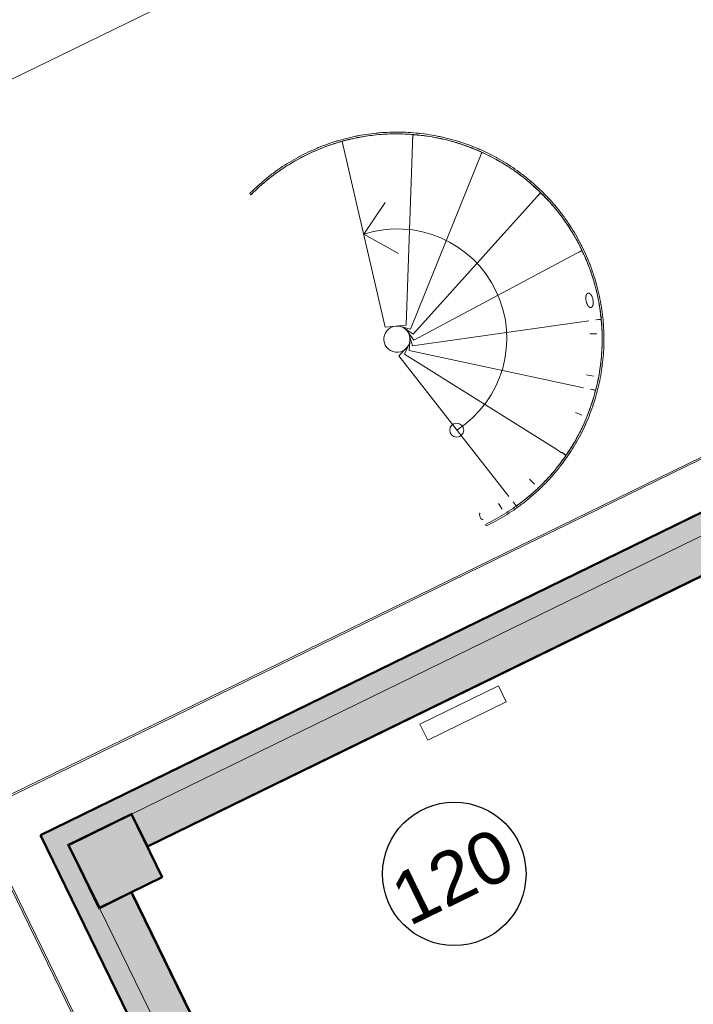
# Model space of a CAD drawing. Header units: millimetres. Extents: x -1662057 to -197461, y -941126 to 63888.
# Tile 102 of 209: x -1623283 to -1619432, y -339520 to -333891. Entities that reach past the tile are written whole.
import ezdxf

# ---------------------------------------------------------------- set-up
doc = ezdxf.new("R2010")
doc.units = ezdxf.units.MM
for name, color, linetype, lineweight in [('A-ANNO-SYMB', 150, 'CONTINUOUS', 9), ('A-AREA-IDEN', 252, 'CONTINUOUS', 25), ('A-DETL-THIN', 151, 'CONTINUOUS', 5), ('A-FLOR', 192, 'CONTINUOUS', 5), ('A-MASS', 70, 'CONTINUOUS', 5), ('A-Wall', 252, 'CONTINUOUS', 0), ('A-WALL-PATT', 111, 'CONTINUOUS', 50), ('M-EQPM', 50, 'CONTINUOUS', 5), ('S-Cols', 52, 'CONTINUOUS', 0)]:
    doc.layers.add(name, color=color, linetype=linetype, lineweight=lineweight)
doc.styles.add('Arial_3', font='arial.ttf', dxfattribs={"height": 300})

# ---------------------------------------------------------------- blocks, each defined once
blk = doc.blocks.new('788507_788512_ventil compact cv22 h_ 500mm - wysokość 500mm-2149061-Pirmā stāva plāns uz atzīmes 0_000 M1-150')
at = {"layer": 'M-EQPM', "color": 252}
for p, q in [((0, 0), (500, 0)), ((0, 0), (0, -102)), ((500, 0), (500, -102)), ((500, -102), (0, -102))]:
    blk.add_line(p, q, dxfattribs=at)
blk = doc.blocks.new('PBL_telpnu_numeracija_0001 - PBL telpas NUMERĀCIJA-1342367-Pirmā stāva plāns uz atzīmes 0_000 M1-150')
at = {"layer": 'A-AREA-IDEN'}
blk.add_circle((0.034, 0.024), 2.733, dxfattribs=at)

msp = doc.modelspace()

# ---------------------------------------------------------------- hatches: boundary and pattern name
at = {"layer": 'A-Wall', "true_color": 0x636466}
msp.add_hatch(color=251, dxfattribs=at).paths.add_polyline_path([(-1619251.14053, -337005.5589), (-1619253.33438, -337001.06591), (-1622551.00541, -338611.26007), (-1622548.81156, -338615.75307), (-1619928.90128, -337336.49743)], flags=0)
h = msp.add_hatch(color=251, dxfattribs=at)
h.paths.add_polyline_path([(-1620054.22769, -344180.47016), (-1620645.4704, -342969.60753), (-1620649.96339, -342971.80138), (-1620058.72069, -344182.66401)], flags=0)
h.paths.add_polyline_path([(-1620678.37816, -342902.21257), (-1621553.86366, -341109.22186), (-1621558.35666, -341111.41571), (-1620682.87115, -342904.40643)], flags=0)
h.paths.add_polyline_path([(-1621586.77142, -341041.82691), (-1622640.77741, -338883.22696), (-1622645.27041, -338885.42081), (-1621591.26441, -341044.02076)], flags=0)
at = {"layer": 'A-WALL-PATT', "true_color": 0x636466}
h = msp.add_hatch(color=251, dxfattribs=at)
h.paths.add_polyline_path([(-1590927.4101, -322947.45186), (-1590980.06251, -322839.61994), (-1593738.6007, -324186.56511), (-1593685.94828, -324294.39703), (-1591527.15416, -323240.29622)], flags=0)
h.paths.add_polyline_path([(-1595528.09764, -325193.88583), (-1595580.75005, -325086.0539), (-1601758.53985, -328102.55887), (-1601705.88744, -328210.3908), (-1601485.73059, -328102.89212), (-1601487.92444, -328098.39913), (-1601119.49871, -327918.50339), (-1601117.30486, -327922.99638), (-1596094.13446, -325470.27154), (-1596096.32831, -325465.77855), (-1595727.90257, -325285.88281), (-1595725.70872, -325290.3758), (-1595528.21194, -325193.93845)], flags=0)
h.paths.add_polyline_path([(-1608040.87767, -331303.65395), (-1608093.53008, -331195.82203), (-1623055.34458, -338501.41016), (-1623004.88602, -338604.74909), (-1622640.95328, -338427.0472), (-1622638.75943, -338431.5402), (-1617660.519, -336000.75386), (-1617662.71285, -335996.26087), (-1617294.28711, -335816.36513), (-1617292.09326, -335820.85812), (-1612268.92286, -333368.13328), (-1612271.11671, -333363.64029), (-1611902.69098, -333183.74455), (-1611900.49713, -333188.23754), (-1609060.58323, -331801.55806)], flags=0)
for points in [[(-1619253.33438, -337001.06591), (-1619341.0884, -336821.34604), (-1622638.75943, -338431.5402), (-1622551.00541, -338611.26007), (-1619931.09823, -337332.00595)], [(-1620058.72069, -344182.66401), (-1622645.27041, -338885.42081), (-1622824.99028, -338973.17483), (-1620238.44056, -344270.41803)]]:
    msp.add_hatch(color=251, dxfattribs=at).paths.add_polyline_path(points, flags=0)
at = {"layer": 'A-WALL-PATT', "lineweight": 18, "true_color": 0x636466}
h = msp.add_hatch(color=251, dxfattribs=at)
h.paths.add_polyline_path([(-1616289.50969, -352357.81223), (-1619317.02336, -346157.47668), (-1619424.85528, -346210.12909), (-1616397.34161, -352410.46464)], flags=0)
h.paths.add_polyline_path([(-1619975.1785, -344809.57764), (-1622824.99028, -338973.17483), (-1622829.48328, -338975.36868), (-1623009.37902, -338606.94294), (-1623004.88602, -338604.74909), (-1623055.34458, -338501.41016), (-1623163.1765, -338554.06258), (-1620083.01043, -344862.23005), (-1619976.10967, -344810.03231)], flags=0)
at = {"layer": 'S-Cols', "true_color": 0x636466}
msp.add_hatch(color=251, dxfattribs=at).paths.add_polyline_path([(-1622467.74439, -338793.17379), (-1622643.25243, -338433.73405), (-1623002.69217, -338609.24209), (-1622827.18413, -338968.68183)], flags=0)

# ---------------------------------------------------------------- linework, layer by layer
at = {"layer": 'A-ANNO-SYMB', "color": 251, "true_color": 0x636466}
msp.add_line((-1618229.56724, -331741.70354), (-1625497.70233, -335290.60474), dxfattribs=at)
at = {"layer": 'A-DETL-THIN', "color": 251, "true_color": 0x636466}
for q in [(-1621193.09215, -334935.24665), (-1621116.39342, -335228.07111)]:
    msp.add_line((-1621315.90755, -335117.7744), q, dxfattribs=at)
msp.add_circle((-1620784.29461, -336237.88967), 40, dxfattribs=at)
msp.add_arc((-1621122.47749, -335712.18228), 625.08873, 302.75281583, 108.02573653, dxfattribs=at)
at = {"layer": 'A-FLOR', "color": 251, "true_color": 0x636466}
for p, q in [((-1622550.99758, -338611.2761), (-1622555.49055, -338613.47)), ((-1622548.81156, -338615.75307), (-1622553.30456, -338617.94692)), ((-1622465.55054, -338797.66679), (-1622640.77741, -338883.22696)), ((-1622467.74439, -338793.17379), (-1622465.55054, -338797.66679)), ((-1622647.49327, -338880.94321), (-1622645.29985, -338885.43518))]:
    msp.add_line(p, q, dxfattribs=at)
at = {"layer": 'A-MASS', "color": 251, "lineweight": 18, "true_color": 0x636466}
for p, q in [((-1606459.68674, -330079.79562), (-1623524.97968, -338412.47489)), ((-1606455.29904, -330088.78161), (-1623520.59198, -338421.46089)), ((-1621967.5757, -334884.99308), (-1621960.465, -334892.02337)), ((-1620620.28921, -336776.16831), (-1620615.98022, -336785.19231)), ((-1620349.63434, -344965.7099), (-1623535.09593, -338441.89702)), ((-1620340.64834, -344961.3222), (-1623526.10993, -338437.50932))]:
    msp.add_line(p, q, dxfattribs=at)
at = {"layer": 'A-MASS', "color": 251, "true_color": 0x636466}
for p, q in [((-1621073.48368, -335636.70389), (-1621035.4452, -334548.26279)), ((-1621033.54824, -334548.41141), (-1621036.21498, -334570.28931)), ((-1621438.88906, -334587.29019), (-1621192.92612, -335648.25823)), ((-1621049.13597, -335659.51322), (-1620641.09013, -334649.73624)), ((-1620639.43754, -334650.48855), (-1620648.97624, -334669.25171)), ((-1621034.06796, -335689.26526), (-1620305.29463, -334879.9196)), ((-1620303.94435, -334881.24509), (-1620319.96148, -334896.20799)), ((-1621030.07841, -335722.3869), (-1620068.4307, -335211.12901)), ((-1620067.62965, -335212.80718), (-1620087.45675, -335221.24417)), ((-1621192.92612, -335648.25823), (-1621073.48368, -335636.70389)), ((-1621037.65913, -335754.87085), (-1620028.02557, -335613.0241)), ((-1619988.0874, -335607.41306), (-1619959.14559, -335603.34693)), ((-1619958.96909, -335605.16958), (-1619980.16323, -335606.29977)), ((-1621120.03909, -335641.20746), (-1621049.13597, -335659.51322)), ((-1621094.42983, -335647.81925), (-1621034.06796, -335689.26526)), ((-1621072.62625, -335662.79015), (-1621030.07841, -335722.3869)), ((-1621057.25754, -335684.3171), (-1621037.65913, -335754.87085)), ((-1620022.72337, -335687.54082), (-1619982.7836, -335686.45965)), ((-1621052.24231, -335736.16932), (-1621082.58275, -335802.81687)), ((-1621050.17885, -335709.8002), (-1621055.8912, -335782.79868)), ((-1621063.20076, -335760.24128), (-1621114.49716, -335812.48744)), ((-1621082.58275, -335802.81687), (-1620217.46187, -336343.48174)), ((-1621055.8912, -335782.79868), (-1620058.77927, -335994.76572)), ((-1621114.49716, -335812.48744), (-1620486.43202, -336616.41321)), ((-1620041.60009, -335920.84205), (-1620002.31035, -335928.10224)), ((-1620019.43453, -336003.12967), (-1619990.59049, -336009.26136)), ((-1619991.06893, -336011.11423), (-1620012.2697, -336004.65277)), ((-1620105.15319, -336135.96029), (-1620068.23421, -336151.23724)), ((-1620217.7323, -336344.08783), (-1620184.80922, -336366.72528)), ((-1620184.50239, -336364.08005), (-1620159.00595, -336380.01428)), ((-1620160.0284, -336381.50378), (-1620176.76682, -336368.91447)), ((-1620367.14358, -336518.06909), (-1620339.61292, -336547.02466)), ((-1620462.29544, -336647.30812), (-1620443.99704, -336670.73015)), ((-1620546.08956, -336656.01771), (-1620525.19148, -336690.0716))]:
    msp.add_line(p, q, dxfattribs=at)
for centre, start, end in [((-1621133.2049, -335642.48106), 100.91625699, 106.15607005), ((-1621133.2049, -335642.48106), 95.91658079, 100.77732019), ((-1621133.2049, -335642.48106), 84.8946326, 94.93669881), ((-1621107.23098, -335644.51425), 81.20767585, 86.15422185), ((-1621107.23098, -335644.51425), 75.96301405, 80.23356117), ((-1621107.23098, -335644.51425), 70.37368924, 74.87885935), ((-1621107.23098, -335644.51425), 64.89278439, 70.13845593), ((-1621083.53066, -335655.3029), 56.38849226, 66.15623248), ((-1621083.53066, -335655.3029), 50.72202742, 55.0203629), ((-1621083.53066, -335655.3029), 44.89479502, 49.7426583), ((-1621064.94116, -335673.55465), 40.99752362, 46.15485639), ((-1621064.94116, -335673.55465), 35.98541166, 40.74272603), ((-1621064.94116, -335673.55465), 24.89341893, 35.04188241), ((-1621053.71787, -335697.0598), 21.24724846, 26.15493822), ((-1621053.71787, -335697.0598), 15.99330793, 20.3002784), ((-1621053.71787, -335697.0598), 10.560295, 14.54662157), ((-1621053.71787, -335697.0598), 4.89350076, 10.10346479), ((-1621051.21033, -335722.98154), 356.05060457, 6.15627003), ((-1621051.21033, -335722.98154), 350.69185679, 355.29778818), ((-1621051.21033, -335722.98154), 344.89483258, 349.85561598), ((-1621057.72327, -335748.20912), 341.07983198, 346.1539258), ((-1621057.72327, -335748.20912), 336.25240241, 340.72420885), ((-1621057.72327, -335748.20912), 330.24170061, 334.96459367), ((-1621057.72327, -335748.20912), 324.89248834, 330.16380454), ((-1621072.46168, -335769.67367), 321.10532926, 326.15625931), ((-1621072.46168, -335769.67367), 316.0889254, 320.56519264), ((-1621072.46168, -335769.67367), 310.48244055, 314.59053824), ((-1621072.46168, -335769.67367), 304.89482185, 310.15135439)]:
    msp.add_arc(centre, 1098.57661, start, end, dxfattribs=at)
at = {"layer": 'A-MASS', "color": 251, "lineweight": 18, "true_color": 0x636466}
for start, end in [(83.88787137, 263.88787137), (263.88787137, 83.88787137)]:
    msp.add_arc((-1621125.9819, -335717.13244), 75, start, end, dxfattribs=at)
at = {"layer": 'A-MASS', "color": 251, "true_color": 0x636466}
msp.add_ellipse((-1620641.83657, -336731.04945), major_axis=(-8.61895, 18.04754), ratio=0.4557303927, start_param=0, end_param=3.1415649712, dxfattribs=at)
at = {"layer": 'A-MASS', "color": 251, "lineweight": 18, "true_color": 0x636466}
for points in [[(-1620615.98022, -336785.19231), (-1620597.72464, -336776.47502), (-1620561.6766, -336758.08142), (-1620509.10855, -336727.71699), (-1620458.17269, -336694.69011), (-1620408.98761, -336659.10837), (-1620361.67038, -336621.07832), (-1620316.33628, -336580.70479), (-1620273.10049, -336538.09159), (-1620232.07954, -336493.34208), (-1620193.39179, -336446.56037), (-1620157.15861, -336397.85254), (-1620123.502, -336347.32923), (-1620092.55344, -336295.10353), (-1620064.36901, -336241.33617), (-1620038.99001, -336186.18953), (-1620016.45795, -336129.81997), (-1619996.81261, -336072.38073), (-1619980.09413, -336014.02238), (-1619966.34347, -335954.89426), (-1619955.60283, -335895.14588), (-1619947.91579, -335834.92821), (-1619943.32793, -335774.39536), (-1619941.88217, -335713.70555), (-1619943.63241, -335653.02399), (-1619948.55209, -335592.5171), (-1619956.58542, -335532.34478), (-1619967.68354, -335472.66181), (-1619981.79663, -335413.61919), (-1619998.8768, -335355.36563), (-1620018.87744, -335298.04907), (-1620041.75277, -335241.81791), (-1620067.45741, -335186.8223), (-1620095.94619, -335133.21589), (-1620127.16946, -335081.15418), (-1620161.08403, -335030.80437), (-1620197.58945, -334982.30032), (-1620236.54991, -334935.74578), (-1620277.84092, -334891.24543), (-1620321.33853, -334848.89956), (-1620366.92188, -334808.80757), (-1620414.47174, -334771.06869), (-1620463.86945, -334735.78293), (-1620514.99589, -334703.05187), (-1620567.73043, -334672.98002), (-1620621.94797, -334645.67151), (-1620677.5224, -334621.24232), (-1620734.30278, -334599.76471), (-1620792.11725, -334581.2516), (-1620850.80404, -334565.72431), (-1620910.20407, -334553.20013), (-1620970.16161, -334543.69724), (-1621030.52255, -334537.23448), (-1621091.13307, -334533.83164), (-1621151.8383, -334533.50961), (-1621212.48078, -334536.29083), (-1621272.89946, -334542.19592), (-1621332.92696, -334551.25213), (-1621392.395, -334563.45326), (-1621451.15099, -334578.71736), (-1621509.04667, -334596.97478), (-1621565.9384, -334618.15386), (-1621621.68511, -334642.18546), (-1621676.14689, -334669.00192), (-1621729.18377, -334698.53665), (-1621780.65444, -334730.72351), (-1621830.41493, -334765.4963), (-1621878.3184, -334802.78608), (-1621924.21255, -334842.52438), (-1621953.36955, -334870.59028), (-1621967.5757, -334884.99308)], [(-1621960.465, -334892.02337), (-1621946.16884, -334877.52901), (-1621916.81577, -334849.29592), (-1621870.58213, -334809.35938), (-1621822.30102, -334771.92642), (-1621772.12989, -334737.06768), (-1621720.22104, -334704.85426), (-1621666.72361, -334675.35448), (-1621611.78403, -334648.63663), (-1621555.54724, -334624.76968), (-1621498.15806, -334603.82414), (-1621439.76282, -334585.87223), (-1621380.51093, -334570.98846), (-1621320.55651, -334559.24644), (-1621260.06004, -334550.72759), (-1621199.19831, -334545.42077), (-1621138.14282, -334543.30089), (-1621077.05975, -334544.34524), (-1621016.1115, -334548.53073), (-1620955.45808, -334555.83569), (-1620895.25869, -334566.23982), (-1620835.67338, -334579.72417), (-1620776.86439, -334596.27041), (-1620718.99776, -334615.86038), (-1620662.24317, -334638.47286), (-1620606.77949, -334664.08858), (-1620552.74826, -334692.60076), (-1620500.28044, -334723.89601), (-1620449.50333, -334757.86529), (-1620400.54098, -334794.4015), (-1620353.51623, -334833.3999), (-1620308.55206, -334874.75734), (-1620265.77287, -334918.37132), (-1620225.30529, -334964.13869), (-1620187.27914, -335011.95423), (-1620151.82597, -335061.70842), (-1620119.08496, -335113.28752), (-1620089.11572, -335166.52434), (-1620061.96758, -335221.25314), (-1620037.68864, -335277.31347), (-1620016.32549, -335334.54828), (-1619997.92499, -335392.80312), (-1619982.535, -335451.92474), (-1619970.20493, -335511.7596), (-1619960.9857, -335572.15235), (-1619954.92968, -335632.94413), (-1619952.08872, -335693.97148), (-1619952.51723, -335755.06312), (-1619956.17261, -335816.04631), (-1619963.00672, -335876.75509), (-1619972.97274, -335937.02867), (-1619986.02467, -335996.70995), (-1620002.11815, -336055.64386), (-1620021.21041, -336113.67578), (-1620043.25986, -336170.65001), (-1620068.22535, -336226.40844), (-1620096.06498, -336280.78923), (-1620126.73439, -336333.62664), (-1620160.18573, -336384.74778), (-1620196.28968, -336434.03076), (-1620234.91741, -336481.36108), (-1620275.94318, -336526.62824), (-1620319.2437, -336569.72436), (-1620364.69787, -336610.54257), (-1620412.18584, -336648.97575), (-1620461.58809, -336684.91554), (-1620512.78337, -336718.25141), (-1620565.64981, -336748.87168), (-1620601.91867, -336767.39632), (-1620620.28921, -336776.16831)]]:
    msp.add_open_spline(points, degree=3, dxfattribs=at)
at = {"layer": 'A-MASS', "color": 251, "true_color": 0x636466}
for points in [[(-1621457.97119, -334591.66699), (-1621425.47091, -334582.02288), (-1621392.55929, -334573.78778), (-1621359.3533, -334567.0176)], [(-1621129.4871, -334543.78383), (-1621127.99038, -334543.78163), (-1621126.49365, -334543.78228), (-1621124.99691, -334543.78577)], [(-1621110.82542, -334543.90387), (-1621092.66192, -334544.16416), (-1621074.50298, -334544.84313), (-1621056.368, -334545.93814)], [(-1621029.19645, -334547.89113), (-1621021.76929, -334548.51062), (-1621014.34787, -334549.19993), (-1621006.93349, -334549.95885)], [(-1620905.52399, -334564.77243), (-1620900.30744, -334565.76556), (-1620895.09758, -334566.79361), (-1620889.89491, -334567.85654)], [(-1620881.3267, -334569.64021), (-1620876.61293, -334570.63958), (-1620871.90528, -334571.66764), (-1620867.20415, -334572.72434)], [(-1621569.19045, -334630.8136), (-1621537.65101, -334617.91525), (-1621505.55999, -334606.37424), (-1621473.03575, -334596.24712)], [(-1620797.47612, -334590.64626), (-1620789.99879, -334592.81369), (-1620782.5432, -334595.0553), (-1620775.11096, -334597.37093)], [(-1620771.43098, -334598.52448), (-1620765.77414, -334600.30757), (-1620760.13095, -334602.13359), (-1620754.50215, -334604.00248)], [(-1620708.23576, -334620.45781), (-1620694.25821, -334625.76532), (-1620680.38385, -334631.34373), (-1620666.62535, -334637.19212)], [(-1621777.83614, -334741.47442), (-1621748.63315, -334722.03029), (-1621718.55521, -334703.88761), (-1621687.73132, -334687.10794)], [(-1620557.45223, -334690.58202), (-1620555.61855, -334691.60128), (-1620553.78764, -334692.6255), (-1620551.95951, -334693.65467)], [(-1621872.97364, -334812.02063), (-1621845.15898, -334789.10941), (-1621816.26698, -334767.49905), (-1621786.43766, -334747.2564)], [(-1621880.721, -334805.44917), (-1621881.5307, -334806.11838), (-1621882.33761, -334806.79074), (-1621883.14188, -334807.46608)], [(-1620363.41453, -334825.53544), (-1620348.60656, -334838.19643), (-1620334.10052, -334851.21982), (-1620319.92002, -334864.59035)], [(-1620304.66574, -334879.27025), (-1620304.21892, -334879.7073), (-1620303.77244, -334880.14471), (-1620303.32629, -334880.58246)], [(-1620301.06743, -334882.80489), (-1620296.76802, -334887.04621), (-1620292.50014, -334891.3202), (-1620288.26458, -334895.62638)], [(-1620277.60474, -334906.61266), (-1620269.74196, -334914.81963), (-1620261.99444, -334923.13927), (-1620254.36765, -334931.56857)], [(-1620272.41217, -334897.5832), (-1620273.29385, -334896.66745), (-1620274.177, -334895.7531), (-1620275.06162, -334894.84016)], [(-1620219.01972, -334972.53194), (-1620216.11823, -334976.05477), (-1620213.23682, -334979.59449), (-1620210.37595, -334983.1509)], [(-1620200.48567, -334995.62619), (-1620196.89131, -335000.22347), (-1620193.3306, -335004.84768), (-1620189.80469, -335009.49839)], [(-1620132.89388, -335091.80524), (-1620130.40723, -335095.76), (-1620127.94632, -335099.72989), (-1620125.51103, -335103.71462)], [(-1620128.98655, -335079.29289), (-1620129.41589, -335078.62124), (-1620129.84592, -335077.95004), (-1620130.27665, -335077.27929)], [(-1620100.72119, -335146.22511), (-1620094.44172, -335157.54026), (-1620088.36372, -335168.9599), (-1620082.48297, -335180.47766)], [(-1620075.21933, -335194.83711), (-1620072.3356, -335200.66204), (-1620069.50366, -335206.51081), (-1620066.72267, -335212.38265)], [(-1620062.83822, -335220.6305), (-1620052.51184, -335242.83067), (-1620042.92524, -335265.34916), (-1620034.02344, -335288.1485)], [(-1619971.24591, -335508.95821), (-1619970.83014, -335511.24504), (-1619970.41987, -335513.53337), (-1619970.01524, -335515.82311)], [(-1619968.84539, -335522.61726), (-1619962.66145, -335559.05995), (-1619957.90956, -335595.86684), (-1619955.17775, -335632.72516)], [(-1619955.41083, -335633.73563), (-1619954.31262, -335648.90919), (-1619953.45741, -335664.12076), (-1619952.97053, -335679.32186)], [(-1619952.95777, -335752.01924), (-1619953.20392, -335760.00206), (-1619953.56693, -335767.97054), (-1619954.03762, -335775.92616)], [(-1619952.46201, -335727.42196), (-1619952.52222, -335733.78516), (-1619952.65711, -335740.14057), (-1619952.86234, -335746.48876)], [(-1619959.42038, -335843.68484), (-1619960.03108, -335849.22805), (-1619960.69808, -335854.76045), (-1619961.41675, -335860.28326)], [(-1619962.63174, -335870.08671), (-1619963.33292, -335875.35422), (-1619964.08503, -335880.6109), (-1619964.88341, -335885.85812)], [(-1619974.80157, -335943.6748), (-1619976.80937, -335953.82051), (-1619979.00603, -335963.91481), (-1619981.33043, -335973.98149)], [(-1619984.09302, -335986.4704), (-1619985.64034, -335993.01391), (-1619987.26758, -335999.53285), (-1619988.94027, -336006.04239)], [(-1619996.57674, -336034.7297), (-1620001.42613, -336051.97936), (-1620006.3468, -336069.28323), (-1620011.48961, -336086.54259)], [(-1620106.08183, -336297.67582), (-1620106.49903, -336298.41038), (-1620106.91627, -336299.14497), (-1620107.33369, -336299.8795)], [(-1620166.86815, -336410.53702), (-1620165.92093, -336409.23036), (-1620164.97643, -336407.92175), (-1620164.03467, -336406.61119)]]:
    msp.add_open_spline(points, degree=3, dxfattribs=at)
for points, knots in [([(-1621347.55649, -334554.49521), (-1621349.5552, -334554.87724), (-1621354.32474, -334555.80203), (-1621359.08863, -334556.75652), (-1621361.8552, -334557.32125)], [0.7982729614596, 0.7982729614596, 0.7982729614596, 0.7982729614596, 0.8, 0.8023963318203, 0.8023963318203, 0.8023963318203, 0.8023963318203]), ([(-1621230.09255, -334538.21115), (-1621232.38961, -334538.41103), (-1621237.44029, -334538.86556), (-1621242.48778, -334539.35314), (-1621245.23924, -334539.62885)], [0.7647099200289, 0.7647099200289, 0.7647099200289, 0.7647099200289, 0.7666666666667, 0.7690134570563, 0.7690134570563, 0.7690134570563, 0.7690134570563]), ([(-1621111.76687, -334533.89041), (-1621114.27305, -334533.85674), (-1621119.45947, -334533.80341), (-1621124.64604, -334533.78387), (-1621127.32625, -334533.78281)], [0.7312069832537, 0.7312069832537, 0.7312069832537, 0.7312069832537, 0.7333333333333, 0.7356072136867, 0.7356072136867, 0.7356072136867, 0.7356072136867]), ([(-1620993.70784, -334541.32336), (-1620996.3492, -334541.02569), (-1621001.51804, -334540.46057), (-1621006.6904, -334539.92907), (-1621009.2194, -334539.67731)], [0.6977454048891, 0.6977454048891, 0.6977454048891, 0.6977454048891, 0.7, 0.7021557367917, 0.7021557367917, 0.7021557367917, 0.7021557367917]), ([(-1620994.97825, -334551.24354), (-1620989.60909, -334551.84795), (-1620979.96328, -334553.00035), (-1620970.3322, -334554.27058), (-1620966.06113, -334554.85748)], [2612689.911963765, 2612689.911963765, 2612689.911963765, 2612689.911963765, 2622443.2517779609, 2630225.4522460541, 2630225.4522460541, 2630225.4522460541, 2630225.4522460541]), ([(-1620877.10665, -334560.31501), (-1620879.80107, -334559.73857), (-1620884.80245, -334558.68664), (-1620889.81054, -334557.66676), (-1620892.11997, -334557.20354)], [0.664329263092, 0.664329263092, 0.664329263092, 0.664329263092, 0.6666666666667, 0.6686647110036, 0.6686647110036, 0.6686647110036, 0.6686647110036]), ([(-1621574.73497, -334622.27899), (-1621576.07574, -334622.82977), (-1621579.78452, -334624.36171), (-1621583.48715, -334625.90999), (-1621585.84965, -334626.90584)], [0.8654371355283, 0.8654371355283, 0.8654371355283, 0.8654371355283, 0.8666666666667, 0.8688409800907, 0.8688409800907, 0.8688409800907, 0.8688409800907]), ([(-1621462.80486, -334582.67261), (-1621464.48239, -334583.17367), (-1621468.78897, -334584.47016), (-1621473.0876, -334585.79211), (-1621475.70987, -334586.60884)], [0.8318478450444, 0.8318478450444, 0.8318478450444, 0.8318478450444, 0.8333333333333, 0.8356637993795, 0.8356637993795, 0.8356637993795, 0.8356637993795]), ([(-1620763.16088, -334590.66035), (-1620765.8163, -334589.80969), (-1620770.50209, -334588.32691), (-1620775.19712, -334586.87339), (-1620777.23015, -334586.25)], [0.6309672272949, 0.6309672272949, 0.6309672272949, 0.6309672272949, 0.6333333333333, 0.6351377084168, 0.6351377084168, 0.6351377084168, 0.6351377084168]), ([(-1620652.96284, -334632.18822), (-1620655.51298, -334631.07624), (-1620659.76973, -334629.23841), (-1620664.0375, -334627.42635), (-1620665.74623, -334626.7057)], [0.5976388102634, 0.5976388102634, 0.5976388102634, 0.5976388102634, 0.6, 0.6015739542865, 0.6015739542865, 0.6015739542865, 0.6015739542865]), ([(-1621682.27529, -334672.81634), (-1621683.26761, -334673.34414), (-1621686.2443, -334674.93174), (-1621689.21091, -334676.53629), (-1621691.18486, -334677.61343)], [0.8990466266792, 0.8990466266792, 0.8990466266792, 0.8990466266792, 0.9, 0.9019080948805, 0.9019080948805, 0.9019080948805, 0.9019080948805]), ([(-1621676.19417, -334680.90952), (-1621661.46376, -334673.09971), (-1621630.67951, -334657.59826), (-1621599.25068, -334643.44628), (-1621582.87394, -334636.50934)], [2188892.7733129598, 2188892.7733129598, 2188892.7733129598, 2188892.7733129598, 2218990.4438121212, 2251096.7377931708, 2251096.7377931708, 2251096.7377931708, 2251096.7377931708]), ([(-1620663.84534, -334638.37841), (-1620661.48489, -334639.38912), (-1620627.72116, -334653.98089), (-1620594.67782, -334670.20524), (-1620564.65909, -334686.6226)], [2819530.5704975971, 2819530.5704975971, 2819530.5704975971, 2819530.5704975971, 2824169.655760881, 2885983.1804261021, 2885983.1804261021, 2885983.1804261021, 2885983.1804261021]), ([(-1620547.90789, -334684.4608), (-1620550.20531, -334683.17008), (-1620553.84195, -334681.14299), (-1620557.48925, -334679.13527), (-1620558.82949, -334678.40091)], [0.5644305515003, 0.5644305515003, 0.5644305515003, 0.5644305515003, 0.5666666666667, 0.5679635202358, 0.5679635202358, 0.5679635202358, 0.5679635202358]), ([(-1621784.33052, -334733.78606), (-1621784.97389, -334734.21531), (-1621787.08215, -334735.62634), (-1621789.19095, -334737.038), (-1621790.65678, -334738.02002)], [0.9326771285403, 0.9326771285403, 0.9326771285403, 0.9326771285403, 0.9333333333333, 0.9348296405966, 0.9348296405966, 0.9348296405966, 0.9348296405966]), ([(-1620448.88044, -334746.71936), (-1620450.81001, -334745.36964), (-1620453.73457, -334743.33676), (-1620456.66814, -334741.31701), (-1620457.66325, -334740.6341)], [0.5313357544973, 0.5313357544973, 0.5313357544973, 0.5313357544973, 0.5333333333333, 0.5343571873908, 0.5343571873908, 0.5343571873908, 0.5343571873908]), ([(-1621960.465, -334892.02337), (-1621943.99307, -334875.32307), (-1621916.8855, -334849.45956), (-1621888.54679, -334824.96885), (-1621877.79281, -334816.01224)], [1974890.0324241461, 1974890.0324241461, 1974890.0324241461, 1974890.0324241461, 2017264.0398292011, 2042548.011415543, 2042548.011415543, 2042548.011415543, 2042548.011415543]), ([(-1620356.7499, -334818.07691), (-1620358.20693, -334816.83067), (-1620360.32535, -334815.02748), (-1620362.45003, -334813.23167), (-1620363.11098, -334812.67424)], [0.4983737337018, 0.4983737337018, 0.4983737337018, 0.4983737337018, 0.5, 0.5007333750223, 0.5007333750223, 0.5007333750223, 0.5007333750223]), ([(-1620152.28341, -335062.00452), (-1620151.41734, -335063.2914), (-1620147.76878, -335068.73607), (-1620144.17036, -335074.212), (-1620141.4527, -335078.40971)], [3224819.9771870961, 3224819.9771870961, 3224819.9771870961, 3224819.9771870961, 3227622.4637267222, 3236660.761218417, 3236660.761218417, 3236660.761218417, 3236660.761218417]), ([(-1620069.74599, -335183.41325), (-1620070.04689, -335182.81537), (-1620071.06295, -335180.80075), (-1620072.08476, -335178.78906), (-1620072.80629, -335177.37558)], [0.3660987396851, 0.3660987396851, 0.3660987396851, 0.3660987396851, 0.3666666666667, 0.3680132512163, 0.3680132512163, 0.3680132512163, 0.3680132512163]), ([(-1620021.66986, -335292.15355), (-1620022.0378, -335291.19492), (-1620023.17348, -335288.2474), (-1620024.32081, -335285.30441), (-1620025.10047, -335283.32019)], [0.3324623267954, 0.3324623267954, 0.3324623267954, 0.3324623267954, 0.3333333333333, 0.3351417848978, 0.3351417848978, 0.3351417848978, 0.3351417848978]), ([(-1619984.63241, -335405.07784), (-1619984.99154, -335403.76695), (-1619986.0148, -335400.05664), (-1619987.0559, -335396.35126), (-1619987.73679, -335393.95654)], [0.298847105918, 0.298847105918, 0.298847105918, 0.298847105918, 0.3, 0.3021117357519, 0.3021117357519, 0.3021117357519, 0.3021117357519]), ([(-1619958.97185, -335521.03112), (-1619959.25075, -335519.38712), (-1619959.99151, -335515.07572), (-1619960.75603, -335510.76837), (-1619961.23822, -335508.10451)], [0.2652519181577, 0.2652519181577, 0.2652519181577, 0.2652519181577, 0.2666666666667, 0.2689634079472, 0.2689634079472, 0.2689634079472, 0.2689634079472]), ([(-1619945.0297, -335638.86384), (-1619945.16062, -335636.91491), (-1619945.49204, -335632.16074), (-1619945.85271, -335627.40865), (-1619946.07571, -335624.60511)], [0.2316756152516, 0.2316756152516, 0.2316756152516, 0.2316756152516, 0.2333333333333, 0.2357200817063, 0.2357200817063, 0.2357200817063, 0.2357200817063]), ([(-1619943.13298, -335757.48762), (-1619943.05427, -335755.24886), (-1619942.89226, -335750.22714), (-1619942.76292, -335745.2045), (-1619942.70127, -335742.42103)], [0.1980988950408, 0.1980988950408, 0.1980988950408, 0.1980988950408, 0.2, 0.2023628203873, 0.2023628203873, 0.2023628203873, 0.2023628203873]), ([(-1619953.27106, -335875.49073), (-1619952.93883, -335873.05988), (-1619952.25539, -335867.94139), (-1619951.6053, -335862.81866), (-1619951.27329, -335860.1287)], [0.1645851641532, 0.1645851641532, 0.1645851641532, 0.1645851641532, 0.1666666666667, 0.1689662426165, 0.1689662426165, 0.1689662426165, 0.1689662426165]), ([(-1619975.08076, -335991.79577), (-1619974.47146, -335989.24839), (-1619973.27697, -335984.18119), (-1619972.11549, -335979.10638), (-1619971.54653, -335976.58293)], [0.1311116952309, 0.1311116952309, 0.1311116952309, 0.1311116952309, 0.1333333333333, 0.1355274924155, 0.1355274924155, 0.1355274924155, 0.1355274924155]), ([(-1620008.19869, -336105.25004), (-1620007.30462, -336102.66745), (-1620005.63753, -336097.7981), (-1620004.0018, -336092.91803), (-1620003.24157, -336090.627)], [0.0976816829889, 0.0976816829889, 0.0976816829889, 0.0976816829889, 0.1, 0.1020475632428, 0.1020475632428, 0.1020475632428, 0.1020475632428]), ([(-1620052.25287, -336214.69794), (-1620051.08576, -336212.16818), (-1620049.0144, -336207.63648), (-1620046.97161, -336203.09174), (-1620046.07662, -336201.08571)], [0.0643026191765, 0.0643026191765, 0.0643026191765, 0.0643026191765, 0.0666666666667, 0.0685305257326, 0.0685305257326, 0.0685305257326, 0.0685305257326]), ([(-1620115.37471, -336313.73468), (-1620119.51139, -336320.75192), (-1620137.03618, -336349.81342), (-1620156.00259, -336377.96645), (-1620170.9244, -336399.00084)], [4019809.6969642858, 4019809.6969642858, 4019809.6969642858, 4019809.6969642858, 4034528.0796584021, 4081123.5174745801, 4081123.5174745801, 4081123.5174745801, 4081123.5174745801]), ([(-1620106.89494, -336319.0388), (-1620105.47878, -336316.63849), (-1620103.09283, -336312.56079), (-1620100.73189, -336308.46846), (-1620099.7679, -336306.78779)], [0.0309676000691, 0.0309676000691, 0.0309676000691, 0.0309676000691, 0.0333333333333, 0.0349779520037, 0.0349779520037, 0.0349779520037, 0.0349779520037])]:
    msp.add_open_spline(points, degree=3, knots=knots, dxfattribs=at)
at = {"layer": 'A-MASS', "color": 251, "lineweight": 18, "true_color": 0x636466}
for points, knots in [([(-1620005.1294, -335491.47123), (-1620005.83346, -335487.82023), (-1620007.28584, -335482.49363), (-1620009.6027, -335476.42588), (-1620010.93809, -335473.46352), (-1620011.76081, -335471.80569), (-1620012.41163, -335470.58693), (-1620013.08723, -335469.37524), (-1620014.01277, -335467.75395), (-1620015.23455, -335465.75298), (-1620016.57239, -335463.84491), (-1620017.58651, -335462.5925), (-1620018.19056, -335461.90371), (-1620018.65634, -335461.40608), (-1620019.13598, -335460.91082), (-1620019.7937, -335460.23542), (-1620020.9896, -335459.04338), (-1620022.80955, -335457.38741), (-1620025.13313, -335455.73424), (-1620026.92098, -335454.95784), (-1620028.15324, -335454.69024), (-1620029.0179, -335454.55124), (-1620030.60345, -335454.4273), (-1620032.99514, -335454.57458), (-1620035.30611, -335455.13745), (-1620036.75101, -335455.73716), (-1620037.51055, -335456.13945), (-1620038.56428, -335456.78887), (-1620039.94639, -335458.12986), (-1620041.49736, -335460.51769), (-1620042.56646, -335462.74349), (-1620043.22134, -335464.30164), (-1620043.57092, -335465.17523), (-1620043.82316, -335465.81307), (-1620044.05964, -335466.4475), (-1620044.34687, -335467.31218), (-1620044.78563, -335468.85542), (-1620045.25086, -335471.13462), (-1620045.5668, -335473.45831), (-1620045.76634, -335475.31465), (-1620045.90438, -335476.69373), (-1620046.0188, -335478.06807), (-1620046.1152, -335479.91343), (-1620046.15225, -335482.22952), (-1620046.08257, -335485.01361), (-1620045.88384, -335488.70554), (-1620045.42831, -335493.28764), (-1620044.8035, -335496.94069), (-1620044.42928, -335498.7622)], [0, 0, 0, 0, 0.1111111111, 0.1666666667, 0.1944444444, 0.2083333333, 0.2222222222, 0.2361111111, 0.25, 0.2777777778, 0.3055555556, 0.3194444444, 0.3263888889, 0.3333333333, 0.3402777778, 0.3472222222, 0.3611111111, 0.3888888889, 0.4166666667, 0.4444444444, 0.4513888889, 0.4583333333, 0.4722222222, 0.5, 0.5277777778, 0.5416666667, 0.5486111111, 0.5555555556, 0.5833333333, 0.6111111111, 0.6388888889, 0.6527777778, 0.6597222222, 0.6666666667, 0.6736111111, 0.6805555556, 0.6944444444, 0.7222222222, 0.75, 0.7638888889, 0.7777777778, 0.7916666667, 0.8055555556, 0.8333333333, 0.8611111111, 0.8888888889, 0.9444444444, 1, 1, 1, 1]), ([(-1620044.42928, -335498.7622), (-1620043.7225, -335502.42992), (-1620042.53325, -335506.9108), (-1620040.6847, -335512.18159), (-1620039.6815, -335514.80291), (-1620038.76036, -335516.9497), (-1620037.96617, -335518.63669), (-1620037.3364, -335519.87845), (-1620036.68376, -335521.11563), (-1620035.79304, -335522.77454), (-1620034.61842, -335524.82696), (-1620033.32548, -335526.78792), (-1620032.33761, -335528.07554), (-1620031.74654, -335528.78372), (-1620031.2893, -335529.29504), (-1620030.81705, -335529.80469), (-1620030.16803, -335530.50186), (-1620028.9844, -335531.73598), (-1620027.17539, -335533.45623), (-1620024.85967, -335535.16708), (-1620023.07807, -335535.95403), (-1620021.8514, -335536.20547), (-1620020.99038, -335536.32669), (-1620019.41119, -335536.40441), (-1620017.02785, -335536.15999), (-1620014.7231, -335535.49226), (-1620013.2807, -335534.83289), (-1620012.52203, -335534.40275), (-1620011.46868, -335533.72026), (-1620010.08828, -335532.34825), (-1620008.53854, -335529.93807), (-1620007.46394, -335527.70309), (-1620006.79921, -335526.13852), (-1620006.44189, -335525.26072), (-1620006.18275, -335524.61907), (-1620005.93793, -335523.98085), (-1620005.63758, -335523.1121), (-1620005.17139, -335521.56334), (-1620004.65737, -335519.27969), (-1620004.28889, -335516.95194), (-1620004.0501, -335515.09023), (-1620003.88606, -335513.70528), (-1620003.74747, -335512.32327), (-1620003.6175, -335510.46672), (-1620003.51101, -335507.19981), (-1620003.68401, -335500.66479), (-1620004.37993, -335495.14536), (-1620005.1294, -335491.47123)], [0, 0, 0, 0, 0.1111111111, 0.1388888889, 0.1666666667, 0.1944444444, 0.2083333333, 0.2222222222, 0.2361111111, 0.25, 0.2777777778, 0.3055555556, 0.3194444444, 0.3263888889, 0.3333333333, 0.3402777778, 0.3472222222, 0.3611111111, 0.3888888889, 0.4166666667, 0.4444444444, 0.4513888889, 0.4583333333, 0.4722222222, 0.5, 0.5277777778, 0.5416666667, 0.5486111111, 0.5555555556, 0.5833333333, 0.6111111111, 0.6388888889, 0.6527777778, 0.6597222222, 0.6666666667, 0.6736111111, 0.6805555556, 0.6944444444, 0.7222222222, 0.75, 0.7638888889, 0.7777777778, 0.7916666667, 0.8055555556, 0.8333333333, 0.8888888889, 1, 1, 1, 1])]:
    msp.add_open_spline(points, degree=3, knots=knots, dxfattribs=at)
at = {"layer": 'A-Wall', "color": 251, "lineweight": 50, "true_color": 0x636466}
for p, q in [((-1623164.51387, -338553.60275), (-1606341.83533, -330339.38777)), ((-1622548.81156, -338615.75307), (-1619251.14053, -337005.5589)), ((-1623164.51387, -338553.60275), (-1620083.90902, -344862.66882)), ((-1621599.93452, -341014.86893), (-1622640.77741, -338883.22696))]:
    msp.add_line(p, q, dxfattribs=at)
at = {"layer": 'A-Wall', "color": 251, "lineweight": 5, "true_color": 0x636466}
for p, q in [((-1606341.39656, -330340.28637), (-1623164.0751, -338554.50135)), ((-1619341.0884, -336821.34604), (-1622638.75943, -338431.5402)), ((-1619253.33438, -337001.06591), (-1622551.00541, -338611.26007)), ((-1622638.75943, -338431.5402), (-1622548.81156, -338615.75307)), ((-1623163.61527, -338553.16398), (-1620083.01043, -344862.23005)), ((-1622640.77741, -338883.22696), (-1622824.99028, -338973.17483)), ((-1622645.27041, -338885.42081), (-1620058.72069, -344182.66401)), ((-1622824.99028, -338973.17483), (-1620238.44056, -344270.41803)), ((-1620238.44056, -344270.41803), (-1622824.99028, -338973.17483))]:
    msp.add_line(p, q, dxfattribs=at)
at = {"layer": 'A-Wall', "color": 251, "true_color": 0x636466}
for p, q in [((-1623009.37902, -338606.94294), (-1622640.95328, -338427.0472)), ((-1622640.95328, -338427.0472), (-1622638.75943, -338431.5402)), ((-1622829.48328, -338975.36868), (-1623009.37902, -338606.94294)), ((-1622824.99028, -338973.17483), (-1622829.48328, -338975.36868))]:
    msp.add_line(p, q, dxfattribs=at)
at = {"layer": 'S-Cols', "color": 251, "lineweight": 50, "true_color": 0x636466}
for p, q in [((-1622643.25243, -338433.73405), (-1623002.69217, -338609.24209)), ((-1622467.74439, -338793.17379), (-1622643.25243, -338433.73405)), ((-1623002.69217, -338609.24209), (-1622827.18413, -338968.68183)), ((-1622827.18413, -338968.68183), (-1622467.74439, -338793.17379))]:
    msp.add_line(p, q, dxfattribs=at)

# ---------------------------------------------------------------- block references
at = {"layer": 'A-AREA-IDEN', "color": 251, "true_color": 0x636466, "xscale": 149.9999999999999, "yscale": 149.9999999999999, "zscale": 149.9999999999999, "rotation": 26.06501624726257}
msp.add_blockref('PBL_telpnu_numeracija_0001 - PBL telpas NUMERĀCIJA-1342367-Pirmā stāva plāns uz atzīmes 0_000 M1-150', (-1620800.90333, -338779.84461), dxfattribs=at)
at = {"layer": 'M-EQPM', "color": 251, "true_color": 0x636466, "rotation": 26.02731377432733}
msp.add_blockref('788507_788512_ventil compact cv22 h_ 500mm - wysokość 500mm-2149061-Pirmā stāva plāns uz atzīmes 0_000 M1-150', (-1620994.68984, -337918.32208), dxfattribs=at)

# ---------------------------------------------------------------- texts
at = {"layer": 'A-AREA-IDEN', "color": 251, "lineweight": 9, "true_color": 0x636466, "insert": (-1621188.49575, -338807.03537), "char_height": 300, "width": 865.8225, "attachment_point": 1, "rotation": 26.06501625, "style": 'Arial_3'}
msp.add_mtext('120', dxfattribs=at)

doc.saveas('drawing.dxf')
